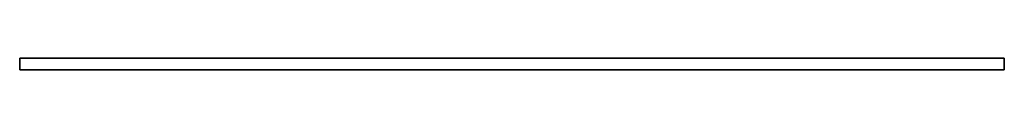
# Model space of a CAD drawing. Header units: millimetres. Extents: x 0 to 3500, y -2 to 41.
import ezdxf

# ---------------------------------------------------------------- set-up
doc = ezdxf.new("R2010")
doc.units = ezdxf.units.MM
doc.header["$LTSCALE"] = 10
doc.layers.add('--Boden1_BESCH_sich_laufhor_hilf', color=1, linetype='Continuous')
doc.layers.add('--Boden1_BESCH_sich_laufhor_hilf_wnz', color=1, linetype='Continuous')

msp = doc.modelspace()

# ---------------------------------------------------------------- linework, layer by layer
at = {"layer": '--Boden1_BESCH_sich_laufhor_hilf_wnz'}
msp.add_polyline3d([(0, 41, 3), (0, 41, 3), (0, 41, 3), (0, 41, 3), (0, 41, 3), (0, 41, 3), (0, -1.5, 3), (0, -1.5, -50), (0, 41, -50), (0, -1.5, -50), (3500, -1.5, -50), (3500, 41, -50), (3500, -1.5, -50), (3500, -1.5, 3), (3500, 41, 3), (3500, -1.5, 3), (0, -1.5, 3), (0, 41, 3), (0, 41, -50), (3500, 41, -50), (3500, 41, 3), (0, 41, 3)], dxfattribs=at)

# ---------------------------------------------------------------- meshes
at = {"layer": '--Boden1_BESCH_sich_laufhor_hilf'}
mesh = msp.add_polymesh((6, 3), dxfattribs=at)
for k, corner in enumerate([(3500, 41, 3), (3500, -1.5, 3), (3500, -1.5, 3), (0, 41, 3), (0, -1.5, 3), (0, -1.5, 3), (0, 41, -50), (0, -1.5, -50), (0, -1.5, 3), (3500, 41, -50), (3500, -1.5, -50), (3500, -1.5, 3), (3500, 41, -50), (3500, 41, -50), (3500, 41, 3), (0, 41, -50), (0, 41, -50), (0, 41, 3)]):
    mesh.set_mesh_vertex(divmod(k, 3), corner)

doc.saveas('drawing.dxf')
